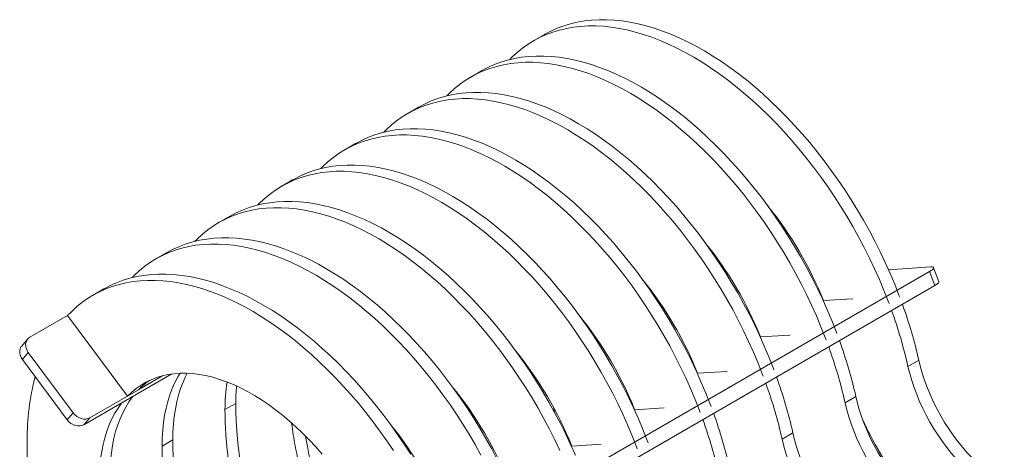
# Model space of a CAD drawing. Header units: millimetres. Extents: x -1732 to 6309, y -3588 to 3891.
# Tile 14 of 18: x 4667 to 5442, y 3076 to 3414. Entities that reach past the tile are written whole.
import ezdxf

# ---------------------------------------------------------------- set-up
doc = ezdxf.new("R2010")
doc.units = ezdxf.units.MM

msp = doc.modelspace()

# ---------------------------------------------------------------- linework, layer by layer
at = {"color": 7, "linetype": 'Continuous', "lineweight": 15}
for p, q in [((5080.05, 3402.42), (5071.56, 3397.52)), ((5030.55, 3373.85), (5022.06, 3368.95)), ((4981.05, 3345.27), (4972.57, 3340.38)), ((4931.55, 3316.7), (4923.07, 3311.8)), ((4882.06, 3288.13), (4873.57, 3283.23)), ((4832.56, 3259.55), (4824.07, 3254.65)), ((4783.06, 3230.98), (4774.58, 3226.08)), ((5382.95, 3216.03), (4972.83, 2979.27)), ((5350.66, 3217.58), (5383.84, 3219.71)), ((5382.95, 3216.03), (5387.08, 3205.08)), ((5390.25, 3208.21), (5386.13, 3219.15)), ((4733.56, 3202.4), (4725.08, 3197.5)), ((5387.08, 3205.08), (4976.95, 2968.33)), ((5299.31, 3193.11), (5299.56, 3193.25)), ((5322.63, 3194.74), (5299.5, 3193.25)), ((4705.07, 3181.57), (4675.38, 3164.43)), ((4730.23, 3147.79), (4705.07, 3181.57)), ((4673.68, 3163.03), (4668.99, 3157.57)), ((5249.82, 3164.53), (5250.07, 3164.68)), ((5273.13, 3166.16), (5250, 3164.67)), ((4669.51, 3146.97), (4674.2, 3152.43)), ((4674.2, 3152.43), (4709.56, 3104.95)), ((4669.51, 3146.97), (4704.87, 3099.49)), ((4752.29, 3118.18), (4730.23, 3147.79)), ((5365.96, 3141.54), (5374.44, 3146.44)), ((5200.32, 3135.96), (5200.57, 3136.1)), ((5223.64, 3137.59), (5200.51, 3136.1)), ((4717.84, 3095.66), (4786.97, 3135.57)), ((4761.03, 3123.35), (4779.8, 3134.18)), ((4752.29, 3118.18), (4760.77, 3123.08)), ((4722.52, 3101.12), (4752.22, 3118.26)), ((4747.53, 3112.8), (4747.6, 3112.72)), ((4756.08, 3117.62), (4747.6, 3112.72)), ((4756.02, 3117.7), (4756.08, 3117.62)), ((5316.46, 3112.96), (5324.95, 3117.86)), ((4704.87, 3099.49), (4709.56, 3104.95)), ((4828.86, 3107.54), (4837.34, 3112.43)), ((5088.01, 3105.46), (5087.58, 3108.42)), ((5150.82, 3107.38), (5151.07, 3107.53)), ((5174.14, 3109.01), (5151.01, 3107.52)), ((4717.84, 3095.66), (4722.52, 3101.12)), ((4673.29, 3083.04), (4673.29, 2744.99)), ((4779.36, 3078.96), (4787.84, 3083.86)), ((5266.96, 3084.39), (5275.45, 3089.29)), ((5101.33, 3078.81), (5101.58, 3078.95)), ((5124.64, 3080.44), (5101.51, 3078.95))]:
    msp.add_line(p, q, dxfattribs=at)
at = {"color": 7, "linetype": 'Continuous', "lineweight": 15, "flags": 128}
for points in [[(5351.07, 3190.96), (5350.41, 3192.72), (5347.03, 3201.26), (5343.45, 3209.77), (5339.66, 3218.25), (5335.66, 3226.67), (5331.47, 3235.02), (5327.09, 3243.31), (5322.53, 3251.5), (5317.79, 3259.59), (5312.87, 3267.58), (5307.8, 3275.44), (5302.57, 3283.16), (5297.18, 3290.75), (5291.66, 3298.18), (5286, 3305.44), (5280.22, 3312.53), (5274.32, 3319.44), (5268.31, 3326.15), (5262.2, 3332.65), (5255.99, 3338.94), (5249.71, 3345.01), (5243.34, 3350.85), (5236.92, 3356.45), (5230.43, 3361.8), (5223.9, 3366.9), (5217.33, 3371.74), (5210.73, 3376.31), (5204.11, 3380.6), (5197.47, 3384.61), (5190.84, 3388.34), (5184.22, 3391.77), (5177.61, 3394.91), (5171.03, 3397.74), (5164.49, 3400.27), (5157.99, 3402.49), (5151.54, 3404.4), (5145.16, 3406), (5138.85, 3407.28), (5132.62, 3408.24), (5126.49, 3408.88), (5120.45, 3409.2), (5114.51, 3409.19), (5108.7, 3408.87), (5103, 3408.23), (5097.44, 3407.26), (5092.02, 3405.98), (5086.75, 3404.38), (5081.63, 3402.47), (5076.67, 3400.24), (5071.88, 3397.71), (5067.26, 3394.87), (5062.83, 3391.73), (5058.59, 3388.29), (5054.54, 3384.56), (5052.75, 3382.75)], [(5359.56, 3195.86), (5358.89, 3197.62), (5355.52, 3206.16), (5351.93, 3214.67), (5348.14, 3223.15), (5344.15, 3231.57), (5339.96, 3239.92), (5335.58, 3248.2), (5331.01, 3256.4), (5326.27, 3264.49), (5321.36, 3272.47), (5316.28, 3280.33), (5311.05, 3288.06), (5305.67, 3295.65), (5300.15, 3303.08), (5294.49, 3310.34), (5288.71, 3317.43), (5282.8, 3324.34), (5276.79, 3331.05), (5270.68, 3337.55), (5264.48, 3343.84), (5258.19, 3349.91), (5251.83, 3355.75), (5245.4, 3361.35), (5238.92, 3366.7), (5232.38, 3371.8), (5225.81, 3376.64), (5219.21, 3381.21), (5212.59, 3385.5), (5205.96, 3389.51), (5199.33, 3393.23), (5192.7, 3396.67), (5186.1, 3399.8), (5179.52, 3402.64), (5172.97, 3405.17), (5166.47, 3407.39), (5160.03, 3409.3), (5153.65, 3410.9), (5147.34, 3412.17), (5141.11, 3413.13), (5134.97, 3413.77), (5128.93, 3414.09), (5123, 3414.09), (5117.18, 3413.77), (5111.49, 3413.12), (5105.93, 3412.16), (5100.51, 3410.88), (5095.23, 3409.28), (5090.11, 3407.36), (5085.15, 3405.14), (5080.36, 3402.6), (5080.05, 3402.42)], [(5310.06, 3167.29), (5309.4, 3169.04), (5306.02, 3177.58), (5302.44, 3186.1), (5298.64, 3194.57), (5294.65, 3202.99), (5290.46, 3211.35), (5286.08, 3219.63), (5281.51, 3227.82), (5276.77, 3235.92), (5271.86, 3243.9), (5266.79, 3251.76), (5261.55, 3259.49), (5256.17, 3267.07), (5250.65, 3274.5), (5244.99, 3281.77), (5239.21, 3288.86), (5233.31, 3295.76), (5227.3, 3302.47), (5221.19, 3308.98), (5214.98, 3315.27), (5208.69, 3321.34), (5202.33, 3327.18), (5195.9, 3332.78), (5189.42, 3338.13), (5182.89, 3343.23), (5176.31, 3348.06), (5169.71, 3352.63), (5163.09, 3356.92), (5156.46, 3360.94), (5149.83, 3364.66), (5143.21, 3368.09), (5136.6, 3371.23), (5130.02, 3374.07), (5123.47, 3376.6), (5116.97, 3378.82), (5110.53, 3380.73), (5104.15, 3382.32), (5097.84, 3383.6), (5091.61, 3384.56), (5085.47, 3385.2), (5079.43, 3385.52), (5073.5, 3385.52), (5067.68, 3385.19), (5061.99, 3384.55), (5056.43, 3383.59), (5051.01, 3382.3), (5045.73, 3380.7), (5040.61, 3378.79), (5035.66, 3376.56), (5030.87, 3374.03), (5030.55, 3373.85)], [(5301.58, 3162.39), (5300.91, 3164.14), (5297.54, 3172.69), (5293.95, 3181.2), (5290.16, 3189.67), (5286.16, 3198.09), (5281.97, 3206.45), (5277.59, 3214.73), (5273.03, 3222.92), (5268.29, 3231.02), (5263.38, 3239), (5258.3, 3246.86), (5253.07, 3254.59), (5247.69, 3262.17), (5242.16, 3269.6), (5236.51, 3276.87), (5230.72, 3283.96), (5224.82, 3290.86), (5218.81, 3297.57), (5212.7, 3304.08), (5206.5, 3310.37), (5200.21, 3316.44), (5193.85, 3322.28), (5187.42, 3327.88), (5180.93, 3333.23), (5174.4, 3338.33), (5167.83, 3343.16), (5161.23, 3347.73), (5154.61, 3352.03), (5147.98, 3356.04), (5141.34, 3359.76), (5134.72, 3363.2), (5128.11, 3366.33), (5121.53, 3369.17), (5114.99, 3371.7), (5108.49, 3373.92), (5102.04, 3375.83), (5095.66, 3377.42), (5089.35, 3378.7), (5083.13, 3379.66), (5076.99, 3380.3), (5070.95, 3380.62), (5065.02, 3380.62), (5059.2, 3380.3), (5053.51, 3379.65), (5047.95, 3378.69), (5042.52, 3377.4), (5037.25, 3375.81), (5032.13, 3373.89), (5027.17, 3371.67), (5022.38, 3369.13), (5017.77, 3366.29), (5013.34, 3363.15), (5009.09, 3359.71), (5005.04, 3355.99), (5003.25, 3354.18)], [(5260.56, 3138.71), (5259.9, 3140.47), (5256.52, 3149.01), (5252.94, 3157.52), (5249.15, 3166), (5245.15, 3174.42), (5240.96, 3182.77), (5236.58, 3191.06), (5232.02, 3199.25), (5227.28, 3207.34), (5222.36, 3215.32), (5217.29, 3223.19), (5212.06, 3230.91), (5206.67, 3238.5), (5201.15, 3245.93), (5195.49, 3253.19), (5189.71, 3260.28), (5183.81, 3267.19), (5177.8, 3273.9), (5171.69, 3280.4), (5165.48, 3286.69), (5159.2, 3292.76), (5152.83, 3298.6), (5146.41, 3304.2), (5139.92, 3309.55), (5133.39, 3314.65), (5126.82, 3319.49), (5120.22, 3324.06), (5113.6, 3328.35), (5106.97, 3332.36), (5100.33, 3336.09), (5093.71, 3339.52), (5087.1, 3342.66), (5080.52, 3345.49), (5073.98, 3348.02), (5067.48, 3350.24), (5061.03, 3352.15), (5054.65, 3353.75), (5048.34, 3355.03), (5042.11, 3355.99), (5035.98, 3356.63), (5029.94, 3356.95), (5024, 3356.94), (5018.19, 3356.62), (5012.49, 3355.98), (5006.93, 3355.01), (5001.51, 3353.73), (4996.24, 3352.13), (4991.12, 3350.22), (4986.16, 3347.99), (4981.37, 3345.46), (4981.05, 3345.27)], [(5252.08, 3133.81), (5251.41, 3135.57), (5248.04, 3144.11), (5244.45, 3152.63), (5240.66, 3161.1), (5236.67, 3169.52), (5232.48, 3177.88), (5228.1, 3186.16), (5223.53, 3194.35), (5218.79, 3202.44), (5213.88, 3210.43), (5208.8, 3218.29), (5203.57, 3226.02), (5198.19, 3233.6), (5192.67, 3241.03), (5187.01, 3248.3), (5181.23, 3255.38), (5175.32, 3262.29), (5169.31, 3269), (5163.2, 3275.5), (5157, 3281.8), (5150.71, 3287.87), (5144.35, 3293.7), (5137.92, 3299.3), (5131.44, 3304.66), (5124.9, 3309.75), (5118.33, 3314.59), (5111.73, 3319.16), (5105.11, 3323.45), (5098.48, 3327.46), (5091.85, 3331.19), (5085.22, 3334.62), (5078.62, 3337.76), (5072.04, 3340.59), (5065.49, 3343.12), (5058.99, 3345.34), (5052.55, 3347.25), (5046.17, 3348.85), (5039.86, 3350.13), (5033.63, 3351.09), (5027.49, 3351.73), (5021.45, 3352.05), (5015.52, 3352.04), (5009.7, 3351.72), (5004.01, 3351.08), (4998.45, 3350.11), (4993.03, 3348.83), (4987.75, 3347.23), (4982.63, 3345.32), (4977.67, 3343.09), (4972.88, 3340.56), (4968.27, 3337.72), (4963.84, 3334.58), (4959.59, 3331.14), (4955.54, 3327.41), (4953.75, 3325.6)], [(5202.58, 3105.24), (5201.92, 3106.99), (5198.54, 3115.54), (5194.96, 3124.05), (5191.16, 3132.52), (5187.17, 3140.95), (5182.98, 3149.3), (5178.6, 3157.58), (5174.03, 3165.78), (5169.29, 3173.87), (5164.38, 3181.85), (5159.31, 3189.71), (5154.07, 3197.44), (5148.69, 3205.03), (5143.17, 3212.46), (5137.51, 3219.72), (5131.73, 3226.81), (5125.83, 3233.72), (5119.82, 3240.42), (5113.71, 3246.93), (5107.5, 3253.22), (5101.21, 3259.29), (5094.85, 3265.13), (5088.42, 3270.73), (5081.94, 3276.08), (5075.41, 3281.18), (5068.83, 3286.02), (5062.23, 3290.58), (5055.61, 3294.88), (5048.98, 3298.89), (5042.35, 3302.61), (5035.73, 3306.05), (5029.12, 3309.18), (5022.54, 3312.02), (5015.99, 3314.55), (5009.49, 3316.77), (5003.05, 3318.68), (4996.67, 3320.28), (4990.36, 3321.55), (4984.13, 3322.51), (4977.99, 3323.15), (4971.95, 3323.47), (4966.02, 3323.47), (4960.2, 3323.15), (4954.51, 3322.5), (4948.95, 3321.54), (4943.53, 3320.26), (4938.25, 3318.66), (4933.13, 3316.74), (4928.18, 3314.52), (4923.39, 3311.98), (4918.77, 3309.14), (4914.34, 3306), (4910.1, 3302.57), (4906.05, 3298.84), (4904.26, 3297.03)], [(5211.07, 3110.14), (5210.4, 3111.89), (5207.03, 3120.44), (5203.44, 3128.95), (5199.65, 3137.42), (5195.65, 3145.84), (5191.46, 3154.2), (5187.08, 3162.48), (5182.52, 3170.67), (5177.78, 3178.77), (5172.87, 3186.75), (5167.79, 3194.61), (5162.56, 3202.34), (5157.18, 3209.92), (5151.65, 3217.35), (5146, 3224.62), (5140.21, 3231.71), (5134.31, 3238.61), (5128.3, 3245.32), (5122.19, 3251.83), (5115.99, 3258.12), (5109.7, 3264.19), (5103.34, 3270.03), (5096.91, 3275.63), (5090.42, 3280.98), (5083.89, 3286.08), (5077.32, 3290.91), (5070.72, 3295.48), (5064.1, 3299.78), (5057.47, 3303.79), (5050.84, 3307.51), (5044.21, 3310.95), (5037.6, 3314.08), (5031.02, 3316.92), (5024.48, 3319.45), (5017.98, 3321.67), (5011.53, 3323.58), (5005.15, 3325.17), (4998.84, 3326.45), (4992.62, 3327.41), (4986.48, 3328.05), (4980.44, 3328.37), (4974.51, 3328.37), (4968.69, 3328.05), (4963, 3327.4), (4957.44, 3326.44), (4952.01, 3325.15), (4946.74, 3323.56), (4941.62, 3321.64), (4936.66, 3319.42), (4931.87, 3316.88), (4931.55, 3316.7)], [(5161.57, 3081.56), (5160.9, 3083.32), (5157.53, 3091.86), (5153.94, 3100.38), (5150.15, 3108.85), (5146.16, 3117.27), (5141.97, 3125.63), (5137.59, 3133.91), (5133.02, 3142.1), (5128.28, 3150.19), (5123.37, 3158.18), (5118.29, 3166.04), (5113.06, 3173.77), (5107.68, 3181.35), (5102.16, 3188.78), (5096.5, 3196.05), (5090.72, 3203.13), (5084.82, 3210.04), (5078.8, 3216.75), (5072.69, 3223.25), (5066.49, 3229.55), (5060.2, 3235.62), (5053.84, 3241.45), (5047.41, 3247.05), (5040.93, 3252.41), (5034.39, 3257.5), (5027.82, 3262.34), (5021.22, 3266.91), (5014.6, 3271.2), (5007.97, 3275.21), (5001.34, 3278.94), (4994.71, 3282.37), (4988.11, 3285.51), (4981.53, 3288.34), (4974.98, 3290.87), (4968.48, 3293.09), (4962.04, 3295), (4955.66, 3296.6), (4949.35, 3297.88), (4943.12, 3298.84), (4936.98, 3299.48), (4930.94, 3299.8), (4925.01, 3299.79), (4919.19, 3299.47), (4913.5, 3298.83), (4907.94, 3297.86), (4902.52, 3296.58), (4897.24, 3294.98), (4892.12, 3293.07), (4887.16, 3290.84), (4882.37, 3288.31), (4882.06, 3288.13)], [(5153.08, 3076.67), (5152.42, 3078.42), (5149.04, 3086.96), (5145.46, 3095.48), (5141.67, 3103.95), (5137.67, 3112.37), (5133.48, 3120.73), (5129.1, 3129.01), (5124.54, 3137.2), (5119.8, 3145.29), (5114.88, 3153.28), (5109.81, 3161.14), (5104.58, 3168.87), (5099.19, 3176.45), (5093.67, 3183.88), (5088.01, 3191.15), (5082.23, 3198.24), (5076.33, 3205.14), (5070.32, 3211.85), (5064.21, 3218.36), (5058, 3224.65), (5051.72, 3230.72), (5045.35, 3236.56), (5038.93, 3242.16), (5032.44, 3247.51), (5025.91, 3252.61), (5019.34, 3257.44), (5012.74, 3262.01), (5006.12, 3266.3), (4999.48, 3270.31), (4992.85, 3274.04), (4986.23, 3277.47), (4979.62, 3280.61), (4973.04, 3283.44), (4966.5, 3285.97), (4960, 3288.2), (4953.55, 3290.11), (4947.17, 3291.7), (4940.86, 3292.98), (4934.63, 3293.94), (4928.5, 3294.58), (4922.46, 3294.9), (4916.52, 3294.9), (4910.71, 3294.57), (4905.01, 3293.93), (4899.45, 3292.96), (4894.03, 3291.68), (4888.76, 3290.08), (4883.64, 3288.17), (4878.68, 3285.94), (4873.89, 3283.41), (4869.27, 3280.57), (4864.84, 3277.43), (4860.6, 3273.99), (4856.55, 3270.26), (4854.76, 3268.46)], [(5104.45, 3071.8), (5100.65, 3080.27), (5096.66, 3088.7), (5092.47, 3097.05), (5088.09, 3105.33), (5083.52, 3113.53), (5078.78, 3121.62), (5073.87, 3129.6), (5068.8, 3137.46), (5063.56, 3145.19), (5058.18, 3152.78), (5052.66, 3160.21), (5047, 3167.47), (5041.22, 3174.56), (5035.32, 3181.47), (5029.31, 3188.17), (5023.2, 3194.68), (5016.99, 3200.97), (5010.7, 3207.04), (5004.34, 3212.88), (4997.91, 3218.48), (4991.43, 3223.83), (4984.9, 3228.93), (4978.32, 3233.77), (4971.72, 3238.33), (4965.1, 3242.63), (4958.47, 3246.64), (4951.84, 3250.36), (4945.22, 3253.8), (4938.61, 3256.93), (4932.03, 3259.77), (4925.48, 3262.3), (4918.98, 3264.52), (4912.54, 3266.43), (4906.16, 3268.03), (4899.85, 3269.3), (4893.62, 3270.26), (4887.48, 3270.9), (4881.44, 3271.22), (4875.51, 3271.22), (4869.69, 3270.9), (4864, 3270.25), (4858.44, 3269.29), (4853.02, 3268.01), (4847.74, 3266.41), (4842.62, 3264.49), (4837.67, 3262.27), (4832.88, 3259.73), (4832.56, 3259.55)], [(5092.17, 3075.38), (5088.17, 3083.8), (5083.98, 3092.15), (5079.6, 3100.43), (5075.04, 3108.63), (5070.3, 3116.72), (5065.39, 3124.7), (5060.31, 3132.56), (5055.08, 3140.29), (5049.7, 3147.88), (5044.17, 3155.31), (5038.52, 3162.57), (5032.73, 3169.66), (5026.83, 3176.57), (5020.82, 3183.28), (5014.71, 3189.78), (5008.51, 3196.07), (5002.22, 3202.14), (4995.86, 3207.98), (4989.43, 3213.58), (4982.94, 3218.93), (4976.41, 3224.03), (4969.84, 3228.87), (4963.24, 3233.44), (4956.62, 3237.73), (4949.99, 3241.74), (4943.35, 3245.47), (4936.73, 3248.9), (4930.12, 3252.03), (4923.54, 3254.87), (4917, 3257.4), (4910.5, 3259.62), (4904.05, 3261.53), (4897.67, 3263.13), (4891.36, 3264.4), (4885.14, 3265.36), (4879, 3266), (4872.96, 3266.32), (4867.03, 3266.32), (4861.21, 3266), (4855.52, 3265.35), (4849.96, 3264.39), (4844.53, 3263.11), (4839.26, 3261.51), (4834.14, 3259.59), (4829.18, 3257.37), (4824.39, 3254.83), (4819.78, 3252), (4815.35, 3248.85), (4811.1, 3245.42), (4807.05, 3241.69), (4805.26, 3239.88)], [(5030.11, 3071.86), (5025.54, 3080.05), (5020.8, 3088.15), (5015.89, 3096.13), (5010.81, 3103.99), (5005.58, 3111.72), (5000.2, 3119.3), (4994.68, 3126.73), (4989.02, 3134), (4983.24, 3141.09), (4977.33, 3147.99), (4971.32, 3154.7), (4965.21, 3161.21), (4959.01, 3167.5), (4952.72, 3173.57), (4946.36, 3179.41), (4939.93, 3185.01), (4933.45, 3190.36), (4926.91, 3195.46), (4920.34, 3200.29), (4913.74, 3204.86), (4907.12, 3209.15), (4900.49, 3213.17), (4893.86, 3216.89), (4887.23, 3220.32), (4880.63, 3223.46), (4874.05, 3226.3), (4867.5, 3228.83), (4861, 3231.05), (4854.56, 3232.96), (4848.18, 3234.55), (4841.87, 3235.83), (4835.64, 3236.79), (4829.5, 3237.43), (4823.46, 3237.75), (4817.53, 3237.75), (4811.71, 3237.42), (4806.02, 3236.78), (4800.46, 3235.82), (4795.04, 3234.53), (4789.76, 3232.93), (4784.64, 3231.02), (4779.68, 3228.79), (4774.89, 3226.26), (4770.28, 3223.42), (4765.85, 3220.28), (4761.6, 3216.84), (4757.55, 3213.11), (4755.76, 3211.31)], [(5042.97, 3068.48), (5038.59, 3076.76), (5034.03, 3084.95), (5029.29, 3093.04), (5024.37, 3101.03), (5019.3, 3108.89), (5014.07, 3116.62), (5008.68, 3124.2), (5003.16, 3131.63), (4997.5, 3138.9), (4991.72, 3145.99), (4985.82, 3152.89), (4979.81, 3159.6), (4973.7, 3166.11), (4967.49, 3172.4), (4961.21, 3178.47), (4954.84, 3184.31), (4948.42, 3189.91), (4941.93, 3195.26), (4935.4, 3200.36), (4928.83, 3205.19), (4922.23, 3209.76), (4915.61, 3214.05), (4908.98, 3218.06), (4902.34, 3221.79), (4895.72, 3225.22), (4889.11, 3228.36), (4882.53, 3231.19), (4875.99, 3233.72), (4869.49, 3235.95), (4863.04, 3237.86), (4856.66, 3239.45), (4850.35, 3240.73), (4844.12, 3241.69), (4837.99, 3242.33), (4831.95, 3242.65), (4826.01, 3242.65), (4820.2, 3242.32), (4814.5, 3241.68), (4808.94, 3240.71), (4803.52, 3239.43), (4798.25, 3237.83), (4793.13, 3235.92), (4788.17, 3233.69), (4783.38, 3231.16), (4783.06, 3230.98)], [(4974.88, 3072.45), (4969.8, 3080.31), (4964.57, 3088.04), (4959.19, 3095.63), (4953.66, 3103.06), (4948.01, 3110.32), (4942.22, 3117.41), (4936.32, 3124.32), (4930.31, 3131.03), (4924.2, 3137.53), (4918, 3143.82), (4911.71, 3149.89), (4905.35, 3155.73), (4898.92, 3161.33), (4892.43, 3166.68), (4885.9, 3171.78), (4879.33, 3176.62), (4872.73, 3181.19), (4866.11, 3185.48), (4859.48, 3189.49), (4852.85, 3193.21), (4846.22, 3196.65), (4839.61, 3199.78), (4833.03, 3202.62), (4826.49, 3205.15), (4819.99, 3207.37), (4813.54, 3209.28), (4807.16, 3210.88), (4800.85, 3212.15), (4794.63, 3213.11), (4788.49, 3213.75), (4782.45, 3214.07), (4776.52, 3214.07), (4770.7, 3213.75), (4765.01, 3213.1), (4759.45, 3212.14), (4754.02, 3210.86), (4748.75, 3209.26), (4743.63, 3207.34), (4738.67, 3205.12), (4733.88, 3202.58), (4733.56, 3202.4)], [(5383.84, 3219.71), (5384.91, 3219.71), (5385.67, 3219.55), (5386.09, 3219.25), (5386.14, 3218.8), (5385.84, 3218.23), (5385.19, 3217.56), (5384.21, 3216.82), (5382.95, 3216.03)], [(4961.32, 3075.42), (4956.08, 3083.14), (4950.7, 3090.73), (4945.18, 3098.16), (4939.52, 3105.42), (4933.74, 3112.51), (4927.84, 3119.42), (4921.83, 3126.13), (4915.72, 3132.63), (4909.51, 3138.92), (4903.22, 3144.99), (4896.86, 3150.83), (4890.43, 3156.43), (4883.95, 3161.79), (4877.42, 3166.88), (4870.84, 3171.72), (4864.24, 3176.29), (4857.62, 3180.58), (4850.99, 3184.59), (4844.36, 3188.32), (4837.74, 3191.75), (4831.13, 3194.89), (4824.55, 3197.72), (4818, 3200.25), (4811.5, 3202.47), (4805.06, 3204.38), (4798.68, 3205.98), (4792.37, 3207.26), (4786.14, 3208.22), (4780, 3208.86), (4773.96, 3209.18), (4768.03, 3209.17), (4762.21, 3208.85), (4756.52, 3208.21), (4750.96, 3207.24), (4745.54, 3205.96), (4740.26, 3204.36), (4735.14, 3202.45), (4730.19, 3200.22), (4725.4, 3197.69), (4720.78, 3194.85), (4716.35, 3191.71), (4712.11, 3188.27), (4708.06, 3184.54), (4705.12, 3181.52)], [(5390.25, 3208.21), (5390.27, 3207.85), (5389.96, 3207.29), (5389.31, 3206.62), (5388.34, 3205.87), (5387.08, 3205.08)], [(4675.38, 3164.43), (4674.11, 3163.48), (4673.12, 3162.27), (4672.44, 3160.83), (4672.1, 3159.23), (4672.12, 3157.52), (4672.48, 3155.77), (4673.18, 3154.06), (4674.2, 3152.43)], [(4668.99, 3157.57), (4668.43, 3156.8), (4667.75, 3155.37), (4667.41, 3153.77), (4667.43, 3152.06), (4667.79, 3150.31), (4668.5, 3148.6), (4669.51, 3146.97)], [(5441.7, 3049.29), (5437.42, 3051.95), (5433.15, 3054.9), (5428.91, 3058.12), (5424.73, 3061.62), (5420.61, 3065.37), (5416.56, 3069.36), (5412.62, 3073.57), (5408.78, 3077.99), (5405.06, 3082.61), (5401.48, 3087.41), (5398.05, 3092.36), (5394.79, 3097.46), (5391.69, 3102.67), (5388.79, 3107.99), (5386.08, 3113.39), (5383.57, 3118.86), (5381.28, 3124.37), (5379.22, 3129.9), (5377.39, 3135.44), (5375.79, 3140.96), (5374.44, 3146.44)], [(4752.29, 3118.18), (4755.6, 3121.37), (4759.12, 3124.26), (4762.83, 3126.86), (4766.73, 3129.14), (4770.8, 3131.11), (4775.04, 3132.76), (4779.44, 3134.09), (4783.99, 3135.1), (4788.68, 3135.78), (4793.5, 3136.13), (4798.44, 3136.15), (4803.48, 3135.85), (4808.63, 3135.22), (4813.86, 3134.26), (4819.17, 3132.98), (4824.55, 3131.37), (4829.98, 3129.45), (4835.45, 3127.21), (4840.95, 3124.67), (4846.48, 3121.82), (4852.01, 3118.67), (4857.53, 3115.23), (4863.04, 3111.5), (4868.52, 3107.5), (4873.97, 3103.24), (4879.36, 3098.71), (4884.69, 3093.93), (4889.95, 3088.92), (4895.12, 3083.68), (4900.2, 3078.22), (4905.17, 3072.55)], [(4779.36, 3078.96), (4779.49, 3085.25), (4779.86, 3091.38), (4780.49, 3097.34), (4781.37, 3103.11), (4782.5, 3108.69), (4783.88, 3114.05), (4785.5, 3119.2), (4787.35, 3124.12), (4789.45, 3128.8), (4791.77, 3133.23), (4793.51, 3136.13)], [(4787.84, 3083.86), (4787.97, 3090.15), (4788.35, 3096.28), (4788.98, 3102.23), (4789.86, 3108.01), (4790.99, 3113.58), (4792.36, 3118.95), (4793.98, 3124.1), (4795.84, 3129.02), (4797.93, 3133.7), (4799.16, 3136.13)], [(5433.22, 3044.39), (5428.93, 3047.05), (5424.66, 3050), (5420.43, 3053.23), (5416.24, 3056.72), (5412.12, 3060.47), (5408.08, 3064.46), (5404.13, 3068.67), (5400.29, 3073.1), (5396.58, 3077.71), (5393, 3082.51), (5389.57, 3087.46), (5386.3, 3092.56), (5383.21, 3097.77), (5380.3, 3103.09), (5377.59, 3108.5), (5375.09, 3113.96), (5372.8, 3119.47), (5370.73, 3125.01), (5368.9, 3130.54), (5367.31, 3136.06), (5365.96, 3141.54)], [(4729.86, 3050.39), (4729.99, 3056.67), (4730.37, 3062.8), (4731, 3068.76), (4731.88, 3074.53), (4733.01, 3080.11), (4734.38, 3085.48), (4736, 3090.63), (4737.86, 3095.55), (4739.95, 3100.22), (4742.27, 3104.65), (4744.82, 3108.82), (4747.6, 3112.72)], [(4738.35, 3055.28), (4738.47, 3061.57), (4738.85, 3067.7), (4739.48, 3073.66), (4740.36, 3079.43), (4741.49, 3085.01), (4742.87, 3090.38), (4744.48, 3095.53), (4746.34, 3100.45), (4748.43, 3105.12), (4750.76, 3109.55), (4753.31, 3113.72), (4756.08, 3117.62)], [(5383.72, 3015.81), (5379.43, 3018.47), (5375.17, 3021.42), (5370.93, 3024.65), (5366.75, 3028.15), (5362.62, 3031.89), (5358.58, 3035.88), (5354.63, 3040.1), (5350.8, 3044.52), (5347.08, 3049.14), (5343.5, 3053.93), (5340.07, 3058.89), (5336.8, 3063.98), (5333.71, 3069.2), (5330.8, 3074.52), (5328.09, 3079.92), (5325.59, 3085.39), (5323.3, 3090.9), (5321.24, 3096.43), (5319.41, 3101.97), (5317.81, 3107.48), (5316.46, 3112.96)], [(5392.21, 3020.71), (5387.92, 3023.37), (5383.65, 3026.32), (5379.42, 3029.55), (5375.23, 3033.04), (5371.11, 3036.79), (5367.07, 3040.78), (5363.12, 3045), (5359.28, 3049.42), (5355.56, 3054.04), (5351.99, 3058.83), (5348.56, 3063.79), (5345.29, 3068.88), (5342.2, 3074.1), (5339.29, 3079.42), (5336.58, 3084.82), (5334.07, 3090.29), (5331.79, 3095.8), (5329.72, 3101.33), (5327.89, 3106.87), (5326.3, 3112.38), (5324.95, 3117.86)], [(4709.56, 3104.95), (4710.85, 3103.48), (4712.35, 3102.23), (4714.03, 3101.24), (4715.8, 3100.55), (4717.6, 3100.18), (4719.37, 3100.16), (4721.03, 3100.47), (4722.52, 3101.12)], [(4704.87, 3099.49), (4706.16, 3098.02), (4707.66, 3096.77), (4709.34, 3095.78), (4711.11, 3095.09), (4712.91, 3094.72), (4714.68, 3094.7), (4716.34, 3095.01), (4717.84, 3095.66)], [(5334.22, 2987.24), (5329.94, 2989.9), (5325.67, 2992.85), (5321.43, 2996.08), (5317.25, 2999.57), (5313.13, 3003.32), (5309.08, 3007.31), (5305.14, 3011.52), (5301.3, 3015.95), (5297.58, 3020.57), (5294, 3025.36), (5290.57, 3030.31), (5287.31, 3035.41), (5284.21, 3040.63), (5281.31, 3045.94), (5278.6, 3051.35), (5276.09, 3056.81), (5273.8, 3062.32), (5271.74, 3067.86), (5269.91, 3073.39), (5268.31, 3078.91), (5266.96, 3084.39)], [(5342.71, 2992.14), (5338.42, 2994.8), (5334.15, 2997.75), (5329.92, 3000.98), (5325.73, 3004.47), (5321.61, 3008.22), (5317.57, 3012.21), (5313.62, 3016.42), (5309.78, 3020.85), (5306.07, 3025.46), (5302.49, 3030.26), (5299.06, 3035.21), (5295.79, 3040.31), (5292.7, 3045.52), (5289.79, 3050.84), (5287.08, 3056.25), (5284.58, 3061.71), (5282.29, 3067.22), (5280.23, 3072.76), (5278.39, 3078.29), (5276.8, 3083.81), (5275.45, 3089.29)]]:
    msp.add_lwpolyline(points, dxfattribs=at)
at = {"color": 7, "linetype": 'Continuous', "lineweight": 15}
for centre, radius, start, end in [((5030.01, 3084.84), 290.48, 21.91208, 38.99358), ((4980.51, 3056.27), 290.48, 21.91208, 38.99358), ((4931.01, 3027.7), 290.48, 21.91208, 38.99358), ((5013.47, 3064.59), 370.14, 12.77495, 19.86505), ((5004.98, 3059.69), 370.14, 12.77495, 19.86505), ((4881.51, 2999.12), 290.48, 21.91208, 38.99358), ((4963.97, 3036.02), 370.14, 12.77495, 19.86505), ((4832.02, 2970.55), 290.48, 21.91208, 38.99358), ((4955.48, 3031.12), 370.14, 12.77495, 19.86505), ((4861.91, 3085.03), 188.63, 165.13396, 180.60501), ((4803.03, 3082.48), 58.6, 124.99037, 136.14743), ((4969.12, 3108.05), 140.26, 171.30242, 180.21074), ((4905.99, 3002.54), 370.14, 12.77495, 19.86505), ((4914.47, 3007.44), 370.14, 12.77495, 19.86505), ((4984.21, 3112.67), 146.87, 174.75849, 180.09368), ((4782.52, 2941.97), 290.48, 21.91208, 38.99358), ((4856.49, 2973.97), 370.14, 12.77495, 19.86505), ((4864.97, 2978.87), 370.14, 12.77495, 19.86505), ((5612.25, 3228.81), 310.07, 204.5363, 215.45832), ((4733.02, 2913.4), 290.48, 21.91208, 38.99358)]:
    msp.add_arc(centre, radius, start, end, dxfattribs=at)
for points, knots in [([(4957.23, 2695.38), (4957.02, 2696.03), (4956.61, 2697.34), (4955.98, 2699.31), (4955.34, 2701.29), (4954.01, 2705.42), (4951.91, 2711.77), (4949.01, 2720.25), (4946.01, 2728.83), (4941.93, 2740.2), (4936.65, 2754.45), (4930.12, 2771.49), (4923.44, 2788.51), (4916.66, 2805.52), (4910.95, 2819.69), (4906.38, 2831.02), (4901.8, 2842.35), (4896.1, 2856.52), (4889.31, 2873.53), (4882.63, 2890.55), (4876.1, 2907.59), (4869.77, 2924.64), (4863.67, 2941.7), (4857.87, 2958.76), (4852.41, 2975.81), (4847.36, 2992.82), (4843.53, 3006.98), (4840.74, 3018.24), (4838.78, 3026.68), (4836.99, 3035.04), (4835.33, 3043.43), (4833.85, 3051.77), (4832.54, 3060.05), (4831.43, 3068.16), (4830.71, 3074.48), (4830.25, 3079.09), (4829.98, 3082.03), (4829.75, 3084.95), (4829.54, 3087.85), (4829.36, 3090.73), (4829.2, 3093.58), (4829.08, 3096.42), (4828.98, 3099.23), (4828.91, 3102.02), (4828.86, 3104.79), (4828.86, 3106.62), (4828.86, 3107.54)], [0, 0, 0, 0, 0.004697, 0.009421, 0.014174, 0.018954, 0.039097, 0.059832, 0.079938, 0.100709, 0.141586, 0.182462, 0.223339, 0.264215, 0.305092, 0.32553, 0.345969, 0.386846, 0.427722, 0.468599, 0.509475, 0.550352, 0.591229, 0.632105, 0.672982, 0.713859, 0.754735, 0.775351, 0.795614, 0.816211, 0.836494, 0.857316, 0.877872, 0.898176, 0.918247, 0.925788, 0.933304, 0.940796, 0.948266, 0.955714, 0.963141, 0.970549, 0.977937, 0.985308, 0.992662, 1, 1, 1, 1]), ([(4965.71, 2700.28), (4964.88, 2702.92), (4962.24, 2711.16), (4957.53, 2725.18), (4951.51, 2742.15), (4945.15, 2759.29), (4938.68, 2776.21), (4931.96, 2793.34), (4925.25, 2810.16), (4918.34, 2827.3), (4909.18, 2849.99), (4899.98, 2872.88), (4891.07, 2895.58), (4884.54, 2912.61), (4878.22, 2929.63), (4872.04, 2946.92), (4866.27, 2963.92), (4860.77, 2981.11), (4855.82, 2997.81), (4851.2, 3014.92), (4847.19, 3031.62), (4844.29, 3045.67), (4842.33, 3056.69), (4841.02, 3064.98), (4839.92, 3073.06), (4839.25, 3078.87), (4838.88, 3082.52), (4838.73, 3084.08), (4838.59, 3085.63), (4838.45, 3087.17), (4838.32, 3088.71), (4838.21, 3090.24), (4838.09, 3091.77), (4837.99, 3093.29), (4837.89, 3094.8), (4837.8, 3096.3), (4837.72, 3097.8), (4837.65, 3099.3), (4837.59, 3100.78), (4837.53, 3102.26), (4837.48, 3103.73), (4837.44, 3105.2), (4837.4, 3106.66), (4837.37, 3108.11), (4837.36, 3109.56), (4837.34, 3111.02), (4837.34, 3111.96), (4837.34, 3112.43)], [0.2355105, 0.2355105, 0.2355105, 0.2355105, 0.250036, 0.2808228, 0.3125553, 0.3432757, 0.3751103, 0.405647, 0.4376491, 0.4677672, 0.5001947, 0.5627368, 0.5940019, 0.6252353, 0.6564296, 0.687588, 0.720249, 0.7498487, 0.7821386, 0.8122277, 0.8444202, 0.8749606, 0.8909918, 0.9067291, 0.9221852, 0.9373729, 0.9404122, 0.9434451, 0.9464718, 0.9494922, 0.9525066, 0.955515, 0.9585175, 0.9615143, 0.9645055, 0.9674911, 0.9704714, 0.9734463, 0.976416, 0.9793806, 0.9823403, 0.9852951, 0.9882451, 0.9911905, 0.9941314, 0.9970678, 1, 1, 1, 1]), ([(5017.09, 2717.97), (5015.27, 2723.46), (5011.63, 2734.44), (5005.71, 2750.91), (4999.53, 2767.37), (4993.1, 2783.8), (4987.06, 2798.79), (4981.52, 2812.24), (4976.55, 2824.16), (4972.74, 2833.2), (4970.06, 2839.54), (4968.5, 2843.21), (4966.96, 2846.83), (4965.43, 2850.43), (4963.99, 2853.81), (4962.57, 2857.14), (4961.04, 2860.74), (4959.3, 2864.8), (4957.52, 2868.99), (4955.77, 2873.08), (4954.14, 2876.93), (4952.41, 2880.98), (4950.67, 2885.08), (4948.83, 2889.43), (4946.95, 2893.86), (4944.99, 2898.52), (4943.01, 2903.21), (4939.31, 2912.05), (4933.99, 2924.91), (4927.39, 2941.19), (4921.21, 2956.91), (4915.46, 2972.04), (4909.94, 2987.17), (4904.84, 3001.89), (4900.18, 3016.16), (4895.98, 3029.97), (4892.12, 3043.71), (4888.65, 3057.37), (4885.39, 3072.06), (4882.83, 3085.29), (4881.7, 3093.83), (4881.29, 3096.88)], [0, 0, 0, 0, 0.0432134, 0.0864285, 0.1296411, 0.1728482, 0.2160394, 0.248066, 0.2791629, 0.310398, 0.3196369, 0.3293246, 0.3394609, 0.3483527, 0.3578188, 0.3662915, 0.3747069, 0.3863359, 0.3985023, 0.4079113, 0.4187071, 0.4290013, 0.4400356, 0.4511237, 0.4635018, 0.4751334, 0.4879703, 0.5006821, 0.5450945, 0.5896284, 0.6293527, 0.6691008, 0.7088206, 0.7485339, 0.7849297, 0.821214, 0.8574118, 0.8935435, 0.9296359, 0.974905, 1, 1, 1, 1]), ([(4893.43, 2684.86), (4892.84, 2686.88), (4890.66, 2694.34), (4886.66, 2707.44), (4881.37, 2723.95), (4875.79, 2740.7), (4870.15, 2757.17), (4864.3, 2773.97), (4858.43, 2790.64), (4852.47, 2807.51), (4846.61, 2824.18), (4840.82, 2840.84), (4835.13, 2857.5), (4829.6, 2874.15), (4822.46, 2896.32), (4815.71, 2918.66), (4809.61, 2940.76), (4805.33, 2957.42), (4801.5, 2973.7), (4798.02, 2990.12), (4795.03, 3006.16), (4792.91, 3019.54), (4791.48, 3030.08), (4790.52, 3038), (4789.72, 3045.76), (4789.23, 3051.44), (4788.94, 3055.13), (4788.82, 3056.88), (4788.7, 3058.62), (4788.59, 3060.36), (4788.49, 3062.08), (4788.39, 3063.8), (4788.3, 3065.51), (4788.22, 3067.22), (4788.15, 3068.92), (4788.09, 3070.61), (4788.03, 3072.29), (4787.98, 3073.96), (4787.94, 3075.63), (4787.9, 3077.29), (4787.88, 3078.94), (4787.86, 3080.59), (4787.85, 3082.26), (4787.84, 3083.33), (4787.84, 3083.86)], [0.2397522, 0.2397522, 0.2397522, 0.2397522, 0.2511783, 0.2817923, 0.3135967, 0.3440659, 0.3760533, 0.4061928, 0.4385607, 0.4698214, 0.5010779, 0.5323242, 0.5635553, 0.5947701, 0.6259712, 0.6883631, 0.7206423, 0.750865, 0.7828527, 0.8133363, 0.8449493, 0.8754428, 0.8912733, 0.9068893, 0.9222984, 0.937508, 0.941042, 0.9445682, 0.9480866, 0.9515973, 0.9551005, 0.9585962, 0.9620845, 0.9655656, 0.9690395, 0.9725064, 0.9759663, 0.9794194, 0.9828658, 0.9863055, 0.9897386, 0.9931654, 0.9965858, 1, 1, 1, 1]), ([(4924.17, 2976.54), (4923.08, 2979.43), (4919.72, 2988.39), (4914.45, 3003.43), (4908.45, 3021.62), (4902.99, 3039.79), (4898.19, 3057.87), (4894.53, 3073.5), (4892.83, 3082.97), (4892.19, 3086.54)], [0, 0, 0, 0, 0.078564, 0.242906, 0.407279, 0.571659, 0.736049, 0.900451, 1, 1, 1, 1]), ([(4884.94, 2679.96), (4884.77, 2680.56), (4884.42, 2681.77), (4883.89, 2683.59), (4882.73, 2687.53), (4880.88, 2693.68), (4878.33, 2701.95), (4875.68, 2710.32), (4872.09, 2721.43), (4867.45, 2735.37), (4861.75, 2752.04), (4855.94, 2768.7), (4851.05, 2782.59), (4847.13, 2793.7), (4843.21, 2804.82), (4838.33, 2818.71), (4832.53, 2835.37), (4826.84, 2852.04), (4821.29, 2868.71), (4815.92, 2885.37), (4810.78, 2902.01), (4805.86, 2918.73), (4801.27, 2935.31), (4796.99, 2951.92), (4793.13, 2968.29), (4790.22, 2981.98), (4788.12, 2992.82), (4786.65, 3000.96), (4785.32, 3008.99), (4784.34, 3015.44), (4783.65, 3020.38), (4783.18, 3023.83), (4782.75, 3027.26), (4782.33, 3030.67), (4781.95, 3034.06), (4781.59, 3037.42), (4781.26, 3040.75), (4780.96, 3044.07), (4780.68, 3047.36), (4780.43, 3050.62), (4780.2, 3053.87), (4780, 3057.08), (4779.83, 3060.28), (4779.69, 3063.45), (4779.57, 3066.6), (4779.47, 3069.73), (4779.41, 3072.83), (4779.37, 3075.91), (4779.36, 3077.94), (4779.36, 3078.96)], [0, 0, 0, 0, 0.004466, 0.008959, 0.01348, 0.03369, 0.054585, 0.074743, 0.09569, 0.136795, 0.177899, 0.219004, 0.260108, 0.280661, 0.301213, 0.342318, 0.383422, 0.424527, 0.465631, 0.506736, 0.547843, 0.58895, 0.630751, 0.671159, 0.712808, 0.753368, 0.774256, 0.794916, 0.815355, 0.835581, 0.844528, 0.853438, 0.862311, 0.87115, 0.879954, 0.888724, 0.897461, 0.906166, 0.914839, 0.923481, 0.932093, 0.940675, 0.949229, 0.957756, 0.966255, 0.974728, 0.983176, 0.9916, 1, 1, 1, 1])]:
    msp.add_open_spline(points, degree=3, knots=knots, dxfattribs=at)

doc.saveas('drawing.dxf')
